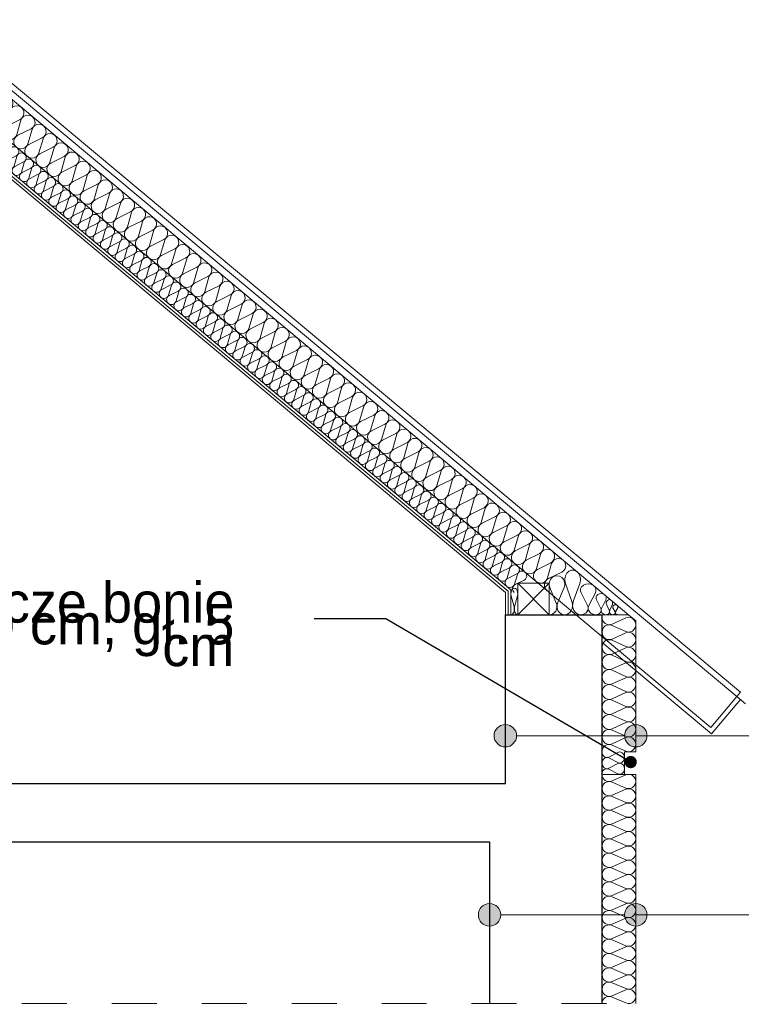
# Model space of a CAD drawing. Extents: x -149893 to 127691, y 5328 to 37028.
# Tile 74 of 88: x 77259 to 80468, y 18440 to 22820. Entities that reach past the tile are written whole.
import ezdxf

# ---------------------------------------------------------------- set-up
doc = ezdxf.new("R2010")
doc.units = 0
doc.header["$MEASUREMENT"] = 0
doc.linetypes.add('Przerywana', pattern=[400, 200, -200])
for name, color, linetype, lineweight, true_color in [('arch izolacje_Nr_Pióra__3', 7, 'Continuous', 13, 0xff6600), ('Arch ocieplenie_Nr_Pióra__22', 7, 'Continuous', 9, 0x7f7f7f), ('Arch ocieplenie_Nr_Pióra__24', 7, 'Continuous', 13, 0x029e21), ('Arch ocieplenie_Nr_Pióra__4', 7, 'Continuous', 9, 0x029e21)]:
    doc.layers.add(name, color=color, linetype=linetype, lineweight=lineweight, true_color=true_color)
for name, color, linetype in [('Arch ocieplenie', 7, 'Continuous'), ('Arch opisy', 7, 'Continuous'), ('Arch ściany działowe', 7, 'Continuous')]:
    doc.layers.add(name, color=color, linetype=linetype)
for name, color, linetype, lineweight in [('Arch opisy_Nr_Pióra__21', 7, 'Continuous', 13), ('Arch ściany działowe_Nr_Pióra__5', 7, 'Continuous', 13), ('INWENT DACH_Nr_Pióra__21', 7, 'Continuous', 13), ('INWENT KONST. DREWNIANA_Nr_Pióra__21', 7, 'Continuous', 13), ('INWENT OPISY_Nr_Pióra__21', 7, 'Continuous', 13), ('INWENT STROPY_Nr_Pióra__1', 7, 'Continuous', 25), ('INWENT.ŚCIANY_Nr_Pióra__1', 7, 'Continuous', 25)]:
    doc.layers.add(name, color=color, linetype=linetype, lineweight=lineweight)
doc.styles.add('GENERATED_STYLE_4', font='txt')
doc.dimstyles.new('GENERATED_STYLE__8', dxfattribs={"dimtxt": 0.18, "dimasz": 109.44, "dimexe": 0.18, "dimexo": 0.0625, "dimgap": 0.09, "dimtad": 0, "dimtih": 1, "dimtoh": 1, "dimdec": 4, "dimzin": 0, "dimdsep": 46, "dimcen": 0.09, "dimadec": 0, "dimazin": 0, "dimtfac": 1, "dimtdec": 4, "dimtmove": 0, "dimatfit": 3, "dimldrblk": 'ARROWHEAD_11', "dimfxl": 0, "dimtolj": 1, "dimtzin": 0, "dimarcsym": 0})

# ---------------------------------------------------------------- blocks, each defined once
blk = doc.blocks.new('Izolacja cieplna 14_13', base_point=(79848.8, 19462.8))
at = {"layer": 'Arch ocieplenie_Nr_Pióra__22', "linetype": 'Continuous'}
for p, q in [((79954.1, 19460.2), (79893.5, 19433.6)), ((79893.5, 19428.3), (79954.1, 19401.8)), ((79954.1, 19396.4), (79893.5, 19369.9)), ((79893.5, 19364.5), (79954.1, 19338)), ((79954.1, 19332.7), (79893.5, 19306.1)), ((79893.5, 19300.8), (79954.1, 19274.3)), ((79954.1, 19268.9), (79893.5, 19242.4)), ((79893.5, 19237), (79954.1, 19210.5)), ((79954.1, 19205.2), (79893.5, 19178.6)), ((79893.5, 19173.3), (79954.1, 19146.8)), ((79954.1, 19141.4), (79893.5, 19114.9)), ((79893.5, 19109.5), (79954.1, 19083)), ((79954.1, 19077.7), (79893.5, 19051.1)), ((79893.5, 19045.8), (79954.1, 19019.3)), ((79954.1, 19013.9), (79893.5, 18987.4)), ((79893.5, 18982), (79954.1, 18955.5)), ((79954.1, 18950.2), (79893.5, 18923.6)), ((79893.5, 18918.3), (79954.1, 18891.8)), ((79954.1, 18886.4), (79893.5, 18859.9)), ((79893.5, 18854.5), (79954.1, 18828)), ((79954.1, 18822.7), (79893.5, 18796.1)), ((79893.5, 18790.8), (79954.1, 18764.3)), ((79954.1, 18758.9), (79893.5, 18732.4)), ((79893.5, 18727), (79954.1, 18700.5)), ((79954.1, 18695.2), (79893.5, 18668.6)), ((79893.5, 18663.3), (79954.1, 18636.8)), ((79954.1, 18631.4), (79893.5, 18604.9)), ((79893.5, 18599.5), (79954.1, 18573)), ((79954.1, 18567.7), (79893.5, 18541.1)), ((79893.5, 18535.8), (79954.1, 18509.3)), ((79954.1, 18503.9), (79893.5, 18477.4)), ((79893.5, 18472), (79954.1, 18445.5))]:
    blk.add_line(p, q, dxfattribs=at)
for centre, start_param, end_param in [((79880.7, 19462.8), 3.141593, 5.125182), ((79966.9, 19431), 4.299595, 8.266775), ((79880.7, 19399.1), 1.158004, 5.125183), ((79880.7, 19335.3), 1.158004, 5.125183), ((79966.9, 19367.2), 4.299595, 8.266775), ((79966.9, 19303.5), 4.299595, 8.266775), ((79880.7, 19271.6), 1.158004, 5.125183), ((79880.7, 19207.8), 1.158004, 5.125183), ((79966.9, 19239.7), 4.299595, 8.266775), ((79966.9, 19176), 4.299595, 8.266775), ((79880.7, 19144.1), 1.158004, 5.125183), ((79966.9, 19112.2), 4.299595, 8.266775), ((79880.7, 19080.3), 1.158004, 5.125183), ((79966.9, 19048.5), 4.299595, 8.266775), ((79880.7, 19016.6), 1.158004, 5.125183), ((79966.9, 18984.7), 4.299595, 8.266775), ((79880.7, 18952.8), 1.158004, 5.125183), ((79966.9, 18921), 4.299595, 8.266775), ((79880.7, 18889.1), 1.158004, 5.125183), ((79966.9, 18857.2), 4.299595, 8.266775), ((79880.7, 18825.3), 1.158004, 5.125183), ((79880.7, 18761.6), 1.158004, 5.125183), ((79966.9, 18793.5), 4.299595, 8.266775), ((79966.9, 18729.7), 4.299595, 8.266775), ((79880.7, 18697.8), 1.158004, 5.125183), ((79880.7, 18634.1), 1.158004, 5.125183), ((79966.9, 18666), 4.299595, 8.266775), ((79966.9, 18602.2), 4.299595, 8.266775), ((79880.7, 18570.3), 1.158004, 5.125183), ((79880.7, 18506.6), 1.158004, 5.125183), ((79966.9, 18538.5), 4.299595, 8.266775), ((79966.9, 18474.7), 4.299595, 8.266775), ((79880.7, 18442.8), 1.158004, 3.141593)]:
    blk.add_ellipse(centre, major_axis=(31.9, 0), ratio=0.999163, start_param=start_param, end_param=end_param, dxfattribs=at)
blk = doc.blocks.new('Izolacja cieplna 14_14', base_point=(79848.8, 19562.8))
at = {"layer": 'Arch ocieplenie_Nr_Pióra__4', "linetype": 'Continuous'}
for p, q in [((79893.5, 20131.3), (79954.1, 20159)), ((79954.1, 20098), (79893.5, 20125.7)), ((79893.5, 20064.7), (79954.1, 20092.4)), ((79954.1, 20031.5), (79893.5, 20059.1)), ((79893.5, 19998.2), (79954.1, 20025.9)), ((79954.1, 19964.9), (79893.5, 19992.6)), ((79893.5, 19931.6), (79954.1, 19959.3)), ((79954.1, 19898.4), (79893.5, 19926.1)), ((79893.5, 19865.1), (79954.1, 19892.8)), ((79954.1, 19831.8), (79893.5, 19859.5)), ((79893.5, 19798.5), (79954.1, 19826.2)), ((79954.1, 19765.3), (79893.5, 19793)), ((79893.5, 19732), (79954.1, 19759.7)), ((79954.1, 19698.7), (79893.5, 19726.4)), ((79893.5, 19665.4), (79954.1, 19693.1)), ((79954.1, 19632.2), (79893.5, 19659.9)), ((79893.5, 19598.9), (79954.1, 19626.6)), ((79954.1, 19565.6), (79893.5, 19593.3))]:
    blk.add_line(p, q, dxfattribs=at)
for centre, start_param, end_param in [((79880.7, 20161.8), 1.570796, 3.554385), ((79966.9, 20128.5), 2.728799, 6.695979), ((79880.7, 20095.2), 5.870392, 9.837571), ((79880.7, 20028.7), 5.870392, 9.837571), ((79966.9, 20061.9), 2.728799, 6.695979), ((79966.9, 19995.4), 2.728799, 6.695979), ((79880.7, 19962.1), 5.870392, 9.837571), ((79880.7, 19895.6), 5.870392, 9.837571), ((79966.9, 19928.8), 2.728799, 6.695979), ((79966.9, 19862.3), 2.728799, 6.695979), ((79880.7, 19829), 5.870392, 9.837571), ((79966.9, 19795.7), 2.728799, 6.695979), ((79880.7, 19762.5), 5.870392, 9.837571), ((79966.9, 19729.2), 2.728799, 6.695979), ((79880.7, 19695.9), 5.870392, 9.837571), ((79966.9, 19662.7), 2.728799, 6.695979), ((79880.7, 19629.4), 5.870392, 9.837571), ((79966.9, 19596.1), 2.728799, 6.695979), ((79880.7, 19562.8), 5.870392, 7.853982)]:
    blk.add_ellipse(centre, major_axis=(0, 33.3), ratio=0.958785, start_param=start_param, end_param=end_param, dxfattribs=at)
blk = doc.blocks.new('Izolacja cieplna 14_21', base_point=(79848.8, 19462.8))
at = {"layer": 'Arch ocieplenie_Nr_Pióra__4', "linetype": 'Continuous'}
for p, q in [((79878.6, 19539.9), (79919, 19560.7)), ((79919, 19514.9), (79878.6, 19535.7)), ((79878.6, 19489.9), (79919, 19510.7)), ((79919, 19464.9), (79878.6, 19485.7))]:
    blk.add_line(p, q, dxfattribs=at)
for centre, start_param, end_param in [((79870.1, 19512.8), 5.870392, 9.837571), ((79870.1, 19562.8), 1.570796, 3.554385), ((79927.5, 19537.8), 2.728799, 6.695979), ((79927.5, 19487.8), 2.728799, 6.695979), ((79870.1, 19462.8), 5.870392, 7.853982)]:
    blk.add_ellipse(centre, major_axis=(0, 25), ratio=0.85072, start_param=start_param, end_param=end_param, dxfattribs=at)
blk = doc.blocks.new('Ściana_17', base_point=(76797.9, 22462.8))
at = {"layer": 'Arch ściany działowe_Nr_Pióra__5', "linetype": 'Continuous'}
for p, q in [((79431.3, 20278.4), (76802.4, 22475.3)), ((76797.9, 22462.8), (79418.8, 20272.5))]:
    blk.add_line(p, q, dxfattribs=at)
blk = doc.blocks.new('Ściana_18', base_point=(76802.4, 22475.3))
at = {"layer": 'Arch ściany działowe_Nr_Pióra__5', "linetype": 'Continuous'}
for p, q in [((76802.4, 22475.3), (79431.3, 20278.4)), ((79443.8, 20284.2), (76806.9, 22487.8))]:
    blk.add_line(p, q, dxfattribs=at)
blk = doc.blocks.new('Ściana_19', base_point=(79418.8, 20272.5))
at = {"layer": 'Arch ściany działowe_Nr_Pióra__5', "linetype": 'Continuous'}
for p, q in [((79418.8, 20272.5), (79418.8, 20172.8)), ((79431.3, 20172.8), (79431.3, 20278.4)), ((79418.8, 20172.8), (79431.3, 20172.8))]:
    blk.add_line(p, q, dxfattribs=at)
blk = doc.blocks.new('Ściana_20', base_point=(79431.3, 20278.4))
at = {"layer": 'Arch ściany działowe_Nr_Pióra__5', "linetype": 'Continuous'}
for p, q in [((79443.8, 20172.8), (79443.8, 20284.2)), ((79431.3, 20278.4), (79431.3, 20172.8)), ((79431.3, 20172.8), (79443.8, 20172.8))]:
    blk.add_line(p, q, dxfattribs=at)
blk = doc.blocks.new('Izolacja cieplna 14_60', base_point=(79604.3, 20280.4))
at = {"layer": 'Arch ocieplenie_Nr_Pióra__24', "linetype": 'Continuous'}
for p, q in [((76852.6, 22638.2), (76871, 22701.8)), ((76916.1, 22664.2), (76856.8, 22634.8)), ((76901.8, 22597.1), (76920.2, 22660.7)), ((76965.3, 22623.1), (76905.9, 22593.7)), ((76951, 22556), (76969.4, 22619.6)), ((77014.4, 22582), (76955.1, 22552.6)), ((77000.2, 22514.9), (77018.6, 22578.5)), ((77063.6, 22540.9), (77004.3, 22511.5)), ((77049.3, 22473.8), (77067.7, 22537.4)), ((77112.8, 22499.8), (77053.5, 22470.4)), ((77098.5, 22432.7), (77116.9, 22496.3)), ((77162, 22458.7), (77102.6, 22429.3)), ((77147.7, 22391.6), (77166.1, 22455.2)), ((77211.1, 22417.6), (77151.8, 22388.2)), ((77196.9, 22350.5), (77215.3, 22414.1)), ((77260.3, 22376.5), (77201, 22347.1)), ((77246, 22309.5), (77264.4, 22373.1)), ((77309.5, 22335.4), (77250.2, 22306)), ((77295.2, 22268.4), (77313.6, 22332)), ((77358.6, 22294.3), (77299.3, 22264.9)), ((77344.4, 22227.3), (77362.8, 22290.9)), ((77407.8, 22253.2), (77348.5, 22223.8)), ((77393.5, 22186.2), (77412, 22249.8)), ((77457, 22212.1), (77397.7, 22182.7)), ((77442.7, 22145.1), (77461.1, 22208.7)), ((77506.2, 22171), (77446.8, 22141.6)), ((77491.9, 22104), (77510.3, 22167.6)), ((77555.3, 22129.9), (77496, 22100.5)), ((77541.1, 22062.9), (77559.5, 22126.5)), ((77604.5, 22088.8), (77545.2, 22059.4)), ((77590.2, 22021.8), (77608.6, 22085.4)), ((77653.7, 22047.8), (77594.4, 22018.3)), ((77639.4, 21980.7), (77657.8, 22044.3)), ((77702.9, 22006.7), (77643.5, 21977.2)), ((77688.6, 21939.6), (77707, 22003.2)), ((77752, 21965.6), (77692.7, 21936.2)), ((77737.8, 21898.5), (77756.2, 21962.1)), ((77801.2, 21924.5), (77741.9, 21895.1)), ((77786.9, 21857.4), (77805.3, 21921)), ((77850.4, 21883.4), (77791.1, 21854)), ((77836.1, 21816.3), (77854.5, 21879.9)), ((77899.6, 21842.3), (77840.2, 21812.9)), ((77885.3, 21775.2), (77903.7, 21838.8)), ((77948.7, 21801.2), (77889.4, 21771.8)), ((77934.5, 21734.1), (77952.9, 21797.7)), ((77997.9, 21760.1), (77938.6, 21730.7)), ((77983.6, 21693), (78002, 21756.6)), ((78047.1, 21719), (77987.8, 21689.6)), ((78032.8, 21651.9), (78051.2, 21715.5)), ((78096.2, 21677.9), (78036.9, 21648.5)), ((78082, 21610.9), (78100.4, 21674.4)), ((78145.4, 21636.8), (78086.1, 21607.4)), ((78131.1, 21569.8), (78149.6, 21633.4)), ((78194.6, 21595.7), (78135.3, 21566.3)), ((78180.3, 21528.7), (78198.7, 21592.3)), ((78243.8, 21554.6), (78184.5, 21525.2)), ((78229.5, 21487.6), (78247.9, 21551.2)), ((78292.9, 21513.5), (78233.6, 21484.1)), ((78278.7, 21446.5), (78297.1, 21510.1)), ((78342.1, 21472.4), (78282.8, 21443)), ((78327.8, 21405.4), (78346.2, 21469)), ((78391.3, 21431.3), (78332, 21401.9)), ((78377, 21364.3), (78395.4, 21427.9)), ((78440.5, 21390.2), (78381.1, 21360.8)), ((78426.2, 21323.2), (78444.6, 21386.8)), ((78489.6, 21349.1), (78430.3, 21319.7)), ((78475.4, 21282.1), (78493.8, 21345.7)), ((78538.8, 21308.1), (78479.5, 21278.6)), ((78524.5, 21241), (78542.9, 21304.6)), ((78588, 21267), (78528.7, 21237.6)), ((78573.7, 21199.9), (78592.1, 21263.5)), ((78637.2, 21225.9), (78577.8, 21196.5)), ((78622.9, 21158.8), (78641.3, 21222.4)), ((78686.3, 21184.8), (78627, 21155.4)), ((78672.1, 21117.7), (78690.5, 21181.3)), ((78735.5, 21143.7), (78676.2, 21114.3)), ((78721.2, 21076.6), (78739.6, 21140.2)), ((78784.7, 21102.6), (78725.4, 21073.2)), ((78770.4, 21035.5), (78788.8, 21099.1)), ((78833.8, 21061.5), (78774.5, 21032.1)), ((78819.6, 20994.4), (78838, 21058)), ((78883, 21020.4), (78823.7, 20991)), ((78868.7, 20953.3), (78887.2, 21016.9)), ((78932.2, 20979.3), (78872.9, 20949.9)), ((78917.9, 20912.3), (78936.3, 20975.8)), ((78981.4, 20938.2), (78922.1, 20908.8)), ((78967.1, 20871.2), (78985.5, 20934.8)), ((79030.5, 20897.1), (78971.2, 20867.7)), ((79016.3, 20830.1), (79034.7, 20893.7)), ((79079.7, 20856), (79020.4, 20826.6)), ((79065.4, 20789), (79083.8, 20852.6)), ((79128.9, 20814.9), (79069.6, 20785.5)), ((79114.6, 20747.9), (79133, 20811.5)), ((79178.1, 20773.8), (79118.7, 20744.4)), ((79163.8, 20706.8), (79182.2, 20770.4)), ((79227.2, 20732.7), (79167.9, 20703.3)), ((79213, 20665.7), (79231.4, 20729.3)), ((79276.4, 20691.6), (79217.1, 20662.2)), ((79262.1, 20624.6), (79280.5, 20688.2)), ((79325.6, 20650.5), (79266.3, 20621.1)), ((79311.3, 20583.5), (79329.7, 20647.1)), ((79374.8, 20609.5), (79315.4, 20580)), ((79360.5, 20542.4), (79378.9, 20606)), ((79423.9, 20568.4), (79364.6, 20539)), ((79409.7, 20501.3), (79428.1, 20564.9)), ((79473.1, 20527.3), (79413.8, 20497.9)), ((79458.8, 20460.2), (79477.2, 20523.8)), ((79522.3, 20486.2), (79463, 20456.8)), ((79508, 20419.1), (79526.4, 20482.7)), ((79571.5, 20445.1), (79512.1, 20415.7)), ((79557.2, 20378), (79575.6, 20441.6)), ((79620.6, 20404), (79561.3, 20374.6)), ((79606.3, 20336.9), (79624.8, 20400.5)), ((79669.8, 20362.9), (79610.5, 20333.5))]:
    blk.add_line(p, q, dxfattribs=at)
for centre, start_param, end_param in [((76901.8, 22692.8), 2.728799, 6.695979), ((76950.9, 22651.7), 2.728799, 6.695979), ((76821.9, 22647.2), 1.570796, 3.554385), ((76871.1, 22606.1), 5.870392, 9.837571), ((77000.1, 22610.6), 2.728799, 6.695979), ((76920.3, 22565), 5.870392, 9.837571), ((77049.3, 22569.5), 2.728799, 6.695979), ((77098.5, 22528.4), 2.728799, 6.695979), ((76969.4, 22523.9), 5.870392, 9.837571), ((77147.6, 22487.3), 2.728799, 6.695979), ((77018.6, 22482.8), 5.870392, 9.837571), ((77196.8, 22446.2), 2.728799, 6.695979), ((77067.8, 22441.7), 5.870392, 9.837571), ((77117, 22400.6), 5.870392, 9.837571), ((77246, 22405.1), 2.728799, 6.695979), ((77166.1, 22359.5), 5.870392, 9.837571), ((77295.2, 22364.1), 2.728799, 6.695979), ((77215.3, 22318.5), 5.870392, 9.837571), ((77344.3, 22323), 2.728799, 6.695979), ((77264.5, 22277.4), 5.870392, 9.837571), ((77393.5, 22281.9), 2.728799, 6.695979), ((77313.6, 22236.3), 5.870392, 9.837571), ((77442.7, 22240.8), 2.728799, 6.695979), ((77362.8, 22195.2), 5.870392, 9.837571), ((77491.9, 22199.7), 2.728799, 6.695979), ((77412, 22154.1), 5.870392, 9.837571), ((77541, 22158.6), 2.728799, 6.695979), ((77461.2, 22113), 5.870392, 9.837571), ((77590.2, 22117.5), 2.728799, 6.695979), ((77510.3, 22071.9), 5.870392, 9.837571), ((77639.4, 22076.4), 2.728799, 6.695979), ((77559.5, 22030.8), 5.870392, 9.837571), ((77688.5, 22035.3), 2.728799, 6.695979), ((77608.7, 21989.7), 5.870392, 9.837571), ((77737.7, 21994.2), 2.728799, 6.695979), ((77657.9, 21948.6), 5.870392, 9.837571), ((77786.9, 21953.1), 2.728799, 6.695979), ((77707, 21907.5), 5.870392, 9.837571), ((77836.1, 21912), 2.728799, 6.695979), ((77756.2, 21866.4), 5.870392, 9.837571), ((77885.2, 21870.9), 2.728799, 6.695979), ((77934.4, 21829.8), 2.728799, 6.695979), ((77805.4, 21825.3), 5.870392, 9.837571), ((77983.6, 21788.7), 2.728799, 6.695979), ((77854.6, 21784.2), 5.870392, 9.837571), ((78032.8, 21747.6), 2.728799, 6.695979), ((77903.7, 21743.1), 5.870392, 9.837571), ((77952.9, 21702), 5.870392, 9.837571), ((78081.9, 21706.5), 2.728799, 6.695979), ((78002.1, 21660.9), 5.870392, 9.837571), ((78131.1, 21665.4), 2.728799, 6.695979), ((78051.2, 21619.9), 5.870392, 9.837571), ((78180.3, 21624.4), 2.728799, 6.695979), ((78100.4, 21578.8), 5.870392, 9.837571), ((78229.5, 21583.3), 2.728799, 6.695979), ((78149.6, 21537.7), 5.870392, 9.837571), ((78278.6, 21542.2), 2.728799, 6.695979), ((78198.8, 21496.6), 5.870392, 9.837571), ((78327.8, 21501.1), 2.728799, 6.695979), ((78247.9, 21455.5), 5.870392, 9.837571), ((78377, 21460), 2.728799, 6.695979), ((78297.1, 21414.4), 5.870392, 9.837571), ((78426.1, 21418.9), 2.728799, 6.695979), ((78346.3, 21373.3), 5.870392, 9.837571), ((78475.3, 21377.8), 2.728799, 6.695979), ((78395.5, 21332.2), 5.870392, 9.837571), ((78524.5, 21336.7), 2.728799, 6.695979), ((78444.6, 21291.1), 5.870392, 9.837571), ((78573.7, 21295.6), 2.728799, 6.695979), ((78493.8, 21250), 5.870392, 9.837571), ((78622.8, 21254.5), 2.728799, 6.695979), ((78543, 21208.9), 5.870392, 9.837571), ((78672, 21213.4), 2.728799, 6.695979), ((78721.2, 21172.3), 2.728799, 6.695979), ((78592.2, 21167.8), 5.870392, 9.837571), ((78770.4, 21131.2), 2.728799, 6.695979), ((78641.3, 21126.7), 5.870392, 9.837571), ((78819.5, 21090.1), 2.728799, 6.695979), ((78690.5, 21085.6), 5.870392, 9.837571), ((78739.7, 21044.5), 5.870392, 9.837571), ((78868.7, 21049), 2.728799, 6.695979), ((78788.8, 21003.4), 5.870392, 9.837571), ((78917.9, 21007.9), 2.728799, 6.695979), ((78838, 20962.3), 5.870392, 9.837571), ((78967.1, 20966.8), 2.728799, 6.695979), ((78887.2, 20921.3), 5.870392, 9.837571), ((79016.2, 20925.8), 2.728799, 6.695979), ((78936.4, 20880.2), 5.870392, 9.837571), ((79065.4, 20884.7), 2.728799, 6.695979), ((78985.5, 20839.1), 5.870392, 9.837571), ((79114.6, 20843.6), 2.728799, 6.695979), ((79034.7, 20798), 5.870392, 9.837571), ((79163.7, 20802.5), 2.728799, 6.695979), ((79083.9, 20756.9), 5.870392, 9.837571), ((79212.9, 20761.4), 2.728799, 6.695979), ((79133.1, 20715.8), 5.870392, 9.837571), ((79262.1, 20720.3), 2.728799, 6.695979), ((79182.2, 20674.7), 5.870392, 9.837571), ((79311.3, 20679.2), 2.728799, 6.695979), ((79231.4, 20633.6), 5.870392, 9.837571), ((79360.4, 20638.1), 2.728799, 6.695979), ((79280.6, 20592.5), 5.870392, 9.837571), ((79409.6, 20597), 2.728799, 6.695979), ((79329.8, 20551.4), 5.870392, 9.837571), ((79458.8, 20555.9), 2.728799, 6.695979), ((79508, 20514.8), 2.728799, 6.695979), ((79378.9, 20510.3), 5.870392, 9.837571), ((79557.1, 20473.7), 2.728799, 6.695979), ((79428.1, 20469.2), 5.870392, 9.837571), ((79606.3, 20432.6), 2.728799, 6.695979), ((79477.3, 20428.1), 5.870392, 9.837571), ((79526.4, 20387), 5.870392, 9.837571), ((79655.5, 20391.5), 2.728799, 6.695979), ((79575.6, 20345.9), 5.870392, 9.837571), ((79624.8, 20304.8), 5.870392, 7.853982)]:
    blk.add_ellipse(centre, major_axis=(-24.6, 20.5), ratio=0.995622, start_param=start_param, end_param=end_param, dxfattribs=at)
blk = doc.blocks.new('Izolacja cieplna 14_61', base_point=(79458.5, 20271.9))
at = {"layer": 'Arch ocieplenie_Nr_Pióra__24', "linetype": 'Continuous'}
for p, q in [((76841, 22498.2), (76853.3, 22540.5)), ((76883.3, 22515.5), (76843.8, 22495.9)), ((76873.8, 22470.8), (76886.1, 22513.2)), ((76916, 22488.1), (76876.5, 22468.5)), ((76906.5, 22443.5), (76918.8, 22485.8)), ((76948.8, 22460.8), (76909.3, 22441.2)), ((76939.2, 22416.1), (76951.5, 22458.5)), ((76981.5, 22433.4), (76942, 22413.8)), ((76972, 22388.7), (76984.3, 22431.1)), ((77014.3, 22406.1), (76974.7, 22386.4)), ((77004.7, 22361.4), (77017, 22403.8)), ((77047, 22378.7), (77007.5, 22359.1)), ((77037.4, 22334), (77049.7, 22376.4)), ((77079.7, 22351.3), (77040.2, 22331.7)), ((77070.2, 22306.7), (77082.5, 22349)), ((77112.5, 22324), (77072.9, 22304.4)), ((77102.9, 22279.3), (77115.2, 22321.7)), ((77145.2, 22296.6), (77105.7, 22277)), ((77135.7, 22251.9), (77147.9, 22294.3)), ((77177.9, 22269.3), (77138.4, 22249.7)), ((77168.4, 22224.6), (77180.7, 22267)), ((77210.7, 22241.9), (77171.1, 22222.3)), ((77201.1, 22197.2), (77213.4, 22239.6)), ((77243.4, 22214.6), (77203.9, 22194.9)), ((77233.9, 22169.9), (77246.2, 22212.3)), ((77276.1, 22187.2), (77236.6, 22167.6)), ((77266.6, 22142.5), (77278.9, 22184.9)), ((77308.9, 22159.8), (77269.3, 22140.2)), ((77299.3, 22115.2), (77311.6, 22157.5)), ((77341.6, 22132.5), (77302.1, 22112.9)), ((77332.1, 22087.8), (77344.4, 22130.2)), ((77374.3, 22105.1), (77334.8, 22085.5)), ((77364.8, 22060.4), (77377.1, 22102.8)), ((77407.1, 22077.8), (77367.6, 22058.1)), ((77397.5, 22033.1), (77409.8, 22075.5)), ((77439.8, 22050.4), (77400.3, 22030.8)), ((77430.3, 22005.7), (77442.6, 22048.1)), ((77472.6, 22023.1), (77433, 22003.4)), ((77463, 21978.4), (77475.3, 22020.8)), ((77505.3, 21995.7), (77465.8, 21976.1)), ((77495.8, 21951), (77508, 21993.4)), ((77538, 21968.3), (77498.5, 21948.7)), ((77528.5, 21923.7), (77540.8, 21966)), ((77570.8, 21941), (77531.2, 21921.4)), ((77561.2, 21896.3), (77573.5, 21938.7)), ((77603.5, 21913.6), (77564, 21894)), ((77594, 21868.9), (77606.2, 21911.3)), ((77636.2, 21886.3), (77596.7, 21866.6)), ((77626.7, 21841.6), (77639, 21884)), ((77669, 21858.9), (77629.4, 21839.3)), ((77659.4, 21814.2), (77671.7, 21856.6)), ((77701.7, 21831.6), (77662.2, 21811.9)), ((77692.2, 21786.9), (77704.5, 21829.3)), ((77734.4, 21804.2), (77694.9, 21784.6)), ((77724.9, 21759.5), (77737.2, 21801.9)), ((77767.2, 21776.8), (77727.7, 21757.2)), ((77757.6, 21732.2), (77769.9, 21774.5)), ((77799.9, 21749.5), (77760.4, 21729.9)), ((77790.4, 21704.8), (77802.7, 21747.2)), ((77832.7, 21722.1), (77793.1, 21702.5)), ((77823.1, 21677.4), (77835.4, 21719.8)), ((77865.4, 21694.8), (77825.9, 21675.1)), ((77855.8, 21650.1), (77868.1, 21692.5)), ((77898.1, 21667.4), (77858.6, 21647.8)), ((77888.6, 21622.7), (77900.9, 21665.1)), ((77930.9, 21640.1), (77891.3, 21620.4)), ((77921.3, 21595.4), (77933.6, 21637.8)), ((77963.6, 21612.7), (77924.1, 21593.1)), ((77954.1, 21568), (77966.3, 21610.4)), ((77996.3, 21585.3), (77956.8, 21565.7)), ((77986.8, 21540.7), (77999.1, 21583)), ((78029.1, 21558), (77989.5, 21538.4)), ((78019.5, 21513.3), (78031.8, 21555.7)), ((78061.8, 21530.6), (78022.3, 21511)), ((78052.3, 21485.9), (78064.6, 21528.3)), ((78094.5, 21503.3), (78055, 21483.6)), ((78085, 21458.6), (78097.3, 21501)), ((78127.3, 21475.9), (78087.7, 21456.3)), ((78117.7, 21431.2), (78130, 21473.6)), ((78160, 21448.6), (78120.5, 21428.9)), ((78150.5, 21403.9), (78162.8, 21446.3)), ((78192.7, 21421.2), (78153.2, 21401.6)), ((78183.2, 21376.5), (78195.5, 21418.9)), ((78225.5, 21393.8), (78186, 21374.2)), ((78215.9, 21349.2), (78228.2, 21391.5)), ((78258.2, 21366.5), (78218.7, 21346.9)), ((78248.7, 21321.8), (78261, 21364.2)), ((78291, 21339.1), (78251.4, 21319.5)), ((78281.4, 21294.4), (78293.7, 21336.8)), ((78323.7, 21311.8), (78284.2, 21292.1)), ((78314.1, 21267.1), (78326.4, 21309.5)), ((78356.4, 21284.4), (78316.9, 21264.8)), ((78346.9, 21239.7), (78359.2, 21282.1)), ((78389.2, 21257), (78349.6, 21237.4)), ((78379.6, 21212.4), (78391.9, 21254.7)), ((78421.9, 21229.7), (78382.4, 21210.1)), ((78412.4, 21185), (78424.6, 21227.4)), ((78454.6, 21202.3), (78415.1, 21182.7)), ((78445.1, 21157.7), (78457.4, 21200)), ((78487.4, 21175), (78447.8, 21155.4)), ((78477.8, 21130.3), (78490.1, 21172.7)), ((78520.1, 21147.6), (78480.6, 21128)), ((78510.6, 21102.9), (78522.9, 21145.3)), ((78552.8, 21120.3), (78513.3, 21100.6)), ((78543.3, 21075.6), (78555.6, 21118)), ((78585.6, 21092.9), (78546.1, 21073.3)), ((78576, 21048.2), (78588.3, 21090.6)), ((78618.3, 21065.5), (78578.8, 21045.9)), ((78608.8, 21020.9), (78621.1, 21063.2)), ((78651, 21038.2), (78611.5, 21018.6)), ((78641.5, 20993.5), (78653.8, 21035.9)), ((78683.8, 21010.8), (78644.3, 20991.2)), ((78674.2, 20966.2), (78686.5, 21008.5)), ((78716.5, 20983.5), (78677, 20963.9)), ((78707, 20938.8), (78719.3, 20981.2)), ((78749.3, 20956.1), (78709.7, 20936.5)), ((78739.7, 20911.4), (78752, 20953.8)), ((78782, 20928.8), (78742.5, 20909.1)), ((78772.5, 20884.1), (78784.7, 20926.5)), ((78814.7, 20901.4), (78775.2, 20881.8)), ((78805.2, 20856.7), (78817.5, 20899.1)), ((78847.5, 20874), (78807.9, 20854.4)), ((78837.9, 20829.4), (78850.2, 20871.7)), ((78880.2, 20846.7), (78840.7, 20827.1)), ((78870.7, 20802), (78883, 20844.4)), ((78912.9, 20819.3), (78873.4, 20799.7)), ((78903.4, 20774.6), (78915.7, 20817)), ((78945.7, 20792), (78906.1, 20772.4)), ((78936.1, 20747.3), (78948.4, 20789.7)), ((78978.4, 20764.6), (78938.9, 20745)), ((78968.9, 20719.9), (78981.2, 20762.3)), ((79011.1, 20737.3), (78971.6, 20717.6)), ((79001.6, 20692.6), (79013.9, 20735)), ((79043.9, 20709.9), (79004.4, 20690.3)), ((79034.3, 20665.2), (79046.6, 20707.6)), ((79076.6, 20682.5), (79037.1, 20662.9)), ((79067.1, 20637.9), (79079.4, 20680.2)), ((79109.4, 20655.2), (79069.8, 20635.6)), ((79099.8, 20610.5), (79112.1, 20652.9)), ((79142.1, 20627.8), (79102.6, 20608.2)), ((79132.5, 20583.1), (79144.8, 20625.5)), ((79174.8, 20600.5), (79135.3, 20580.8)), ((79165.3, 20555.8), (79177.6, 20598.2)), ((79207.6, 20573.1), (79168, 20553.5)), ((79198, 20528.4), (79210.3, 20570.8)), ((79240.3, 20545.8), (79200.8, 20526.1)), ((79230.8, 20501.1), (79243, 20543.5)), ((79273, 20518.4), (79233.5, 20498.8)), ((79263.5, 20473.7), (79275.8, 20516.1)), ((79305.8, 20491), (79266.2, 20471.4)), ((79296.2, 20446.4), (79308.5, 20488.7)), ((79338.5, 20463.7), (79299, 20444.1)), ((79329, 20419), (79341.3, 20461.4)), ((79371.2, 20436.3), (79331.7, 20416.7)), ((79361.7, 20391.6), (79374, 20434)), ((79404, 20409), (79364.4, 20389.3)), ((79394.4, 20364.3), (79406.7, 20406.7)), ((79436.7, 20381.6), (79397.2, 20362)), ((79427.2, 20336.9), (79439.5, 20379.3)), ((79469.4, 20354.3), (79429.9, 20334.6)), ((79459.9, 20309.6), (79472.2, 20352)), ((79502.2, 20326.9), (79462.7, 20307.3))]:
    blk.add_line(p, q, dxfattribs=at)
for centre, start_param, end_param in [((76873.8, 22534.6), 2.728799, 6.695979), ((76906.5, 22507.2), 2.728799, 6.695979), ((76820.6, 22504.1), 1.570796, 3.554385), ((76853.3, 22476.8), 5.870392, 9.837571), ((76939.3, 22479.9), 2.728799, 6.695979), ((76972, 22452.5), 2.728799, 6.695979), ((76886, 22449.4), 5.870392, 9.837571), ((76918.8, 22422.1), 5.870392, 9.837571), ((77004.7, 22425.1), 2.728799, 6.695979), ((76951.5, 22394.7), 5.870392, 9.837571), ((76984.2, 22367.4), 5.870392, 9.837571), ((77037.5, 22397.8), 2.728799, 6.695979), ((77070.2, 22370.4), 2.728799, 6.695979), ((77017, 22340), 5.870392, 9.837571), ((77102.9, 22343.1), 2.728799, 6.695979), ((77049.7, 22312.6), 5.870392, 9.837571), ((77082.5, 22285.3), 5.870392, 9.837571), ((77135.7, 22315.7), 2.728799, 6.695979), ((77168.4, 22288.3), 2.728799, 6.695979), ((77115.2, 22257.9), 5.870392, 9.837571), ((77201.1, 22261), 2.728799, 6.695979), ((77233.9, 22233.6), 2.728799, 6.695979), ((77147.9, 22230.6), 5.870392, 9.837571), ((77180.7, 22203.2), 5.870392, 9.837571), ((77266.6, 22206.3), 2.728799, 6.695979), ((77213.4, 22175.9), 5.870392, 9.837571), ((77246.1, 22148.5), 5.870392, 9.837571), ((77299.4, 22178.9), 2.728799, 6.695979), ((77332.1, 22151.6), 2.728799, 6.695979), ((77278.9, 22121.1), 5.870392, 9.837571), ((77364.8, 22124.2), 2.728799, 6.695979), ((77311.6, 22093.8), 5.870392, 9.837571), ((77344.3, 22066.4), 5.870392, 9.837571), ((77397.6, 22096.8), 2.728799, 6.695979), ((77430.3, 22069.5), 2.728799, 6.695979), ((77377.1, 22039.1), 5.870392, 9.837571), ((77463, 22042.1), 2.728799, 6.695979), ((77495.8, 22014.8), 2.728799, 6.695979), ((77409.8, 22011.7), 5.870392, 9.837571), ((77442.6, 21984.4), 5.870392, 9.837571), ((77528.5, 21987.4), 2.728799, 6.695979), ((77475.3, 21957), 5.870392, 9.837571), ((77508, 21929.6), 5.870392, 9.837571), ((77561.2, 21960.1), 2.728799, 6.695979), ((77594, 21932.7), 2.728799, 6.695979), ((77540.8, 21902.3), 5.870392, 9.837571), ((77626.7, 21905.3), 2.728799, 6.695979), ((77573.5, 21874.9), 5.870392, 9.837571), ((77606.2, 21847.6), 5.870392, 9.837571), ((77659.4, 21878), 2.728799, 6.695979), ((77692.2, 21850.6), 2.728799, 6.695979), ((77639, 21820.2), 5.870392, 9.837571), ((77724.9, 21823.3), 2.728799, 6.695979), ((77757.7, 21795.9), 2.728799, 6.695979), ((77671.7, 21792.9), 5.870392, 9.837571), ((77704.4, 21765.5), 5.870392, 9.837571), ((77790.4, 21768.6), 2.728799, 6.695979), ((77737.2, 21738.1), 5.870392, 9.837571), ((77769.9, 21710.8), 5.870392, 9.837571), ((77823.1, 21741.2), 2.728799, 6.695979), ((77855.9, 21713.8), 2.728799, 6.695979), ((77802.6, 21683.4), 5.870392, 9.837571), ((77888.6, 21686.5), 2.728799, 6.695979), ((77835.4, 21656.1), 5.870392, 9.837571), ((77868.1, 21628.7), 5.870392, 9.837571), ((77921.3, 21659.1), 2.728799, 6.695979), ((77954.1, 21631.8), 2.728799, 6.695979), ((77900.9, 21601.4), 5.870392, 9.837571), ((77986.8, 21604.4), 2.728799, 6.695979), ((78019.5, 21577.1), 2.728799, 6.695979), ((77933.6, 21574), 5.870392, 9.837571), ((77966.3, 21546.6), 5.870392, 9.837571), ((78052.3, 21549.7), 2.728799, 6.695979), ((77999.1, 21519.3), 5.870392, 9.837571), ((78031.8, 21491.9), 5.870392, 9.837571), ((78085, 21522.3), 2.728799, 6.695979), ((78117.8, 21495), 2.728799, 6.695979), ((78064.5, 21464.6), 5.870392, 9.837571), ((78150.5, 21467.6), 2.728799, 6.695979), ((78097.3, 21437.2), 5.870392, 9.837571), ((78130, 21409.9), 5.870392, 9.837571), ((78183.2, 21440.3), 2.728799, 6.695979), ((78216, 21412.9), 2.728799, 6.695979), ((78162.7, 21382.5), 5.870392, 9.837571), ((78248.7, 21385.6), 2.728799, 6.695979), ((78281.4, 21358.2), 2.728799, 6.695979), ((78195.5, 21355.1), 5.870392, 9.837571), ((78228.2, 21327.8), 5.870392, 9.837571), ((78314.2, 21330.8), 2.728799, 6.695979), ((78260.9, 21300.4), 5.870392, 9.837571), ((78293.7, 21273.1), 5.870392, 9.837571), ((78346.9, 21303.5), 2.728799, 6.695979), ((78379.6, 21276.1), 2.728799, 6.695979), ((78326.4, 21245.7), 5.870392, 9.837571), ((78412.4, 21248.8), 2.728799, 6.695979), ((78359.2, 21218.3), 5.870392, 9.837571), ((78391.9, 21191), 5.870392, 9.837571), ((78445.1, 21221.4), 2.728799, 6.695979), ((78477.8, 21194.1), 2.728799, 6.695979), ((78424.6, 21163.6), 5.870392, 9.837571), ((78510.6, 21166.7), 2.728799, 6.695979), ((78543.3, 21139.3), 2.728799, 6.695979), ((78457.4, 21136.3), 5.870392, 9.837571), ((78490.1, 21108.9), 5.870392, 9.837571), ((78576.1, 21112), 2.728799, 6.695979), ((78522.8, 21081.6), 5.870392, 9.837571), ((78555.6, 21054.2), 5.870392, 9.837571), ((78608.8, 21084.6), 2.728799, 6.695979), ((78641.5, 21057.3), 2.728799, 6.695979), ((78588.3, 21026.8), 5.870392, 9.837571), ((78674.3, 21029.9), 2.728799, 6.695979), ((78621, 20999.5), 5.870392, 9.837571), ((78653.8, 20972.1), 5.870392, 9.837571), ((78707, 21002.6), 2.728799, 6.695979), ((78739.7, 20975.2), 2.728799, 6.695979), ((78686.5, 20944.8), 5.870392, 9.837571), ((78772.5, 20947.8), 2.728799, 6.695979), ((78805.2, 20920.5), 2.728799, 6.695979), ((78719.3, 20917.4), 5.870392, 9.837571), ((78752, 20890.1), 5.870392, 9.837571), ((78837.9, 20893.1), 2.728799, 6.695979), ((78784.7, 20862.7), 5.870392, 9.837571), ((78817.5, 20835.3), 5.870392, 9.837571), ((78870.7, 20865.8), 2.728799, 6.695979), ((78903.4, 20838.4), 2.728799, 6.695979), ((78850.2, 20808), 5.870392, 9.837571), ((78936.2, 20811), 2.728799, 6.695979), ((78882.9, 20780.6), 5.870392, 9.837571), ((78915.7, 20753.3), 5.870392, 9.837571), ((78968.9, 20783.7), 2.728799, 6.695979), ((79001.6, 20756.3), 2.728799, 6.695979), ((78948.4, 20725.9), 5.870392, 9.837571), ((79034.4, 20729), 2.728799, 6.695979), ((79067.1, 20701.6), 2.728799, 6.695979), ((78981.1, 20698.6), 5.870392, 9.837571), ((79013.9, 20671.2), 5.870392, 9.837571), ((79099.8, 20674.3), 2.728799, 6.695979), ((79046.6, 20643.8), 5.870392, 9.837571), ((79079.3, 20616.5), 5.870392, 9.837571), ((79132.6, 20646.9), 2.728799, 6.695979), ((79165.3, 20619.5), 2.728799, 6.695979), ((79112.1, 20589.1), 5.870392, 9.837571), ((79198, 20592.2), 2.728799, 6.695979), ((79144.8, 20561.8), 5.870392, 9.837571), ((79177.6, 20534.4), 5.870392, 9.837571), ((79230.8, 20564.8), 2.728799, 6.695979), ((79263.5, 20537.5), 2.728799, 6.695979), ((79210.3, 20507.1), 5.870392, 9.837571), ((79296.2, 20510.1), 2.728799, 6.695979), ((79329, 20482.8), 2.728799, 6.695979), ((79243, 20479.7), 5.870392, 9.837571), ((79275.8, 20452.3), 5.870392, 9.837571), ((79361.7, 20455.4), 2.728799, 6.695979), ((79308.5, 20425), 5.870392, 9.837571), ((79341.2, 20397.6), 5.870392, 9.837571), ((79394.5, 20428), 2.728799, 6.695979), ((79427.2, 20400.7), 2.728799, 6.695979), ((79374, 20370.3), 5.870392, 9.837571), ((79459.9, 20373.3), 2.728799, 6.695979), ((79406.7, 20342.9), 5.870392, 9.837571), ((79439.4, 20315.6), 5.870392, 9.837571), ((79492.7, 20346), 2.728799, 6.695979), ((79472.2, 20288.2), 5.870392, 7.853982)]:
    blk.add_ellipse(centre, major_axis=(-16.4, 13.7), ratio=0.997031, start_param=start_param, end_param=end_param, dxfattribs=at)
blk = doc.blocks.new('Izolacja cieplna 14_64', base_point=(79473.8, 20172.8))
at = {"layer": 'Arch ocieplenie_Nr_Pióra__24', "linetype": 'Continuous'}
for p, q in [((79457.5, 20208.2), (79445.1, 20256.3)), ((79472.5, 20256.3), (79460.1, 20208.2))]:
    blk.add_line(p, q, dxfattribs=at)
for centre, start_param, end_param in [((79458.8, 20266.4), 1.158003, 5.125183), ((79443.8, 20198.1), 0, 1.983589), ((79473.8, 20198.1), 4.299596, 6.283185)]:
    blk.add_ellipse(centre, major_axis=(0, -25.3), ratio=0.593359, start_param=start_param, end_param=end_param, dxfattribs=at)
blk = doc.blocks.new('Izolacja cieplna 14_65', base_point=(79683.2, 20172.8))
at = {"layer": 'Arch ocieplenie_Nr_Pióra__24', "linetype": 'Continuous'}
for p, q in [((79645.6, 20224.4), (79616.7, 20294.2)), ((79680.3, 20294.2), (79651.4, 20224.4))]:
    blk.add_line(p, q, dxfattribs=at)
for centre, start_param, end_param in [((79648.5, 20309), 1.158003, 5.125183), ((79613.8, 20209.6), 0, 1.983589), ((79683.2, 20209.6), 4.299596, 6.283185)]:
    blk.add_ellipse(centre, major_axis=(0, -36.8), ratio=0.943825, start_param=start_param, end_param=end_param, dxfattribs=at)
blk = doc.blocks.new('Izolacja cieplna 14_66', base_point=(79752.7, 20172.8))
at = {"layer": 'Arch ocieplenie_Nr_Pióra__24', "linetype": 'Continuous'}
for p, q in [((79715, 20231.9), (79686.2, 20312.1)), ((79749.8, 20312.1), (79720.9, 20231.9))]:
    blk.add_line(p, q, dxfattribs=at)
for centre, start_param, end_param in [((79718, 20329), 1.158003, 5.125183), ((79683.2, 20215), 0, 1.983589), ((79752.7, 20215), 4.299596, 6.283185)]:
    blk.add_ellipse(centre, major_axis=(0, -42.2), ratio=0.822716, start_param=start_param, end_param=end_param, dxfattribs=at)
blk = doc.blocks.new('Izolacja cieplna 14_67', base_point=(79822.1, 20172.8))
at = {"layer": 'Arch ocieplenie_Nr_Pióra__24', "linetype": 'Continuous'}
for p, q in [((79784.5, 20213.9), (79755.6, 20269.7)), ((79819.2, 20269.7), (79790.3, 20213.9))]:
    blk.add_line(p, q, dxfattribs=at)
for centre, start_param, end_param in [((79787.4, 20281.5), 2.728799, 6.695979), ((79752.7, 20202.2), 1.570796, 3.554385), ((79822.1, 20202.2), 5.870392, 7.853982)]:
    blk.add_ellipse(centre, major_axis=(-34.7, 0), ratio=0.845467, start_param=start_param, end_param=end_param, dxfattribs=at)
blk = doc.blocks.new('Izolacja cieplna 14_68', base_point=(79867.4, 20172.8))
at = {"layer": 'Arch ocieplenie_Nr_Pióra__24', "linetype": 'Continuous'}
for p, q in [((79842.9, 20201), (79824, 20239.3)), ((79865.5, 20239.3), (79846.7, 20201))]:
    blk.add_line(p, q, dxfattribs=at)
for centre, start_param, end_param in [((79844.8, 20247.4), 2.728799, 6.695979), ((79822.1, 20193), 1.570796, 3.554385), ((79867.4, 20193), 5.870392, 7.853982)]:
    blk.add_ellipse(centre, major_axis=(-22.7, 0), ratio=0.889437, start_param=start_param, end_param=end_param, dxfattribs=at)
blk = doc.blocks.new('Izolacja cieplna 14_69', base_point=(79896.3, 20172.8))
at = {"layer": 'Arch ocieplenie_Nr_Pióra__24', "linetype": 'Continuous'}
for p, q in [((79880.6, 20192.8), (79868.7, 20219.9)), ((79895, 20219.9), (79883.1, 20192.8))]:
    blk.add_line(p, q, dxfattribs=at)
for centre, start_param, end_param in [((79881.8, 20225.7), 2.728799, 6.695979), ((79867.4, 20187.1), 1.570796, 3.554385), ((79896.3, 20187.1), 5.870392, 7.853982)]:
    blk.add_ellipse(centre, major_axis=(-14.4, 0), ratio=0.99085, start_param=start_param, end_param=end_param, dxfattribs=at)
blk = doc.blocks.new('Izolacja cieplna 14_70', base_point=(79919.9, 20172.8))
at = {"layer": 'Arch ocieplenie_Nr_Pióra__24', "linetype": 'Continuous'}
for p, q in [((79907.1, 20186.1), (79897.3, 20204.1)), ((79918.9, 20204.1), (79909.1, 20186.1))]:
    blk.add_line(p, q, dxfattribs=at)
for centre, start_param, end_param in [((79908.1, 20207.9), 2.728799, 6.695979), ((79896.3, 20182.3), 1.570796, 3.554385), ((79919.9, 20182.3), 5.870392, 7.853982)]:
    blk.add_ellipse(centre, major_axis=(-11.8, 0), ratio=0.801282, start_param=start_param, end_param=end_param, dxfattribs=at)
blk = doc.blocks.new('Linia_53', base_point=(79998.8, 18837.6))
at = {"layer": 'Arch opisy_Nr_Pióra__21', "linetype": 'Continuous'}
blk.add_line((79998.8, 18837.6), (81177.8, 18837.6), dxfattribs=at)
blk.add_circle((81477.8, 18837.6), 300, dxfattribs=at)
blk = doc.blocks.new('Linia_54', base_point=(79348.8, 18837.6))
at = {"layer": 'Arch opisy_Nr_Pióra__21', "linetype": 'Continuous'}
for points in [[(79398.8, 18837.6), (79395, 18856.7), (79384.2, 18872.9), (79367.9, 18883.8), (79348.8, 18887.6), (79329.7, 18883.8), (79313.4, 18872.9), (79302.6, 18856.7), (79298.8, 18837.6), (79302.6, 18818.4), (79313.4, 18802.2), (79329.7, 18791.4), (79348.8, 18787.6), (79367.9, 18791.4), (79384.2, 18802.2), (79395, 18818.4)], [(80048.8, 18837.6), (80045, 18856.7), (80034.2, 18872.9), (80017.9, 18883.8), (79998.8, 18887.6), (79979.7, 18883.8), (79963.4, 18872.9), (79952.6, 18856.7), (79948.8, 18837.6), (79952.6, 18818.4), (79963.4, 18802.2), (79979.7, 18791.4), (79998.8, 18787.6), (80017.9, 18791.4), (80034.2, 18802.2), (80045, 18818.4)]]:
    blk.add_hatch(color=256, dxfattribs=at).paths.add_polyline_path(points, flags=0)
blk.add_line((79398.8, 18837.6), (79948.8, 18837.6), dxfattribs=at)
for centre in [(79348.8, 18837.6), (79998.8, 18837.6)]:
    blk.add_circle(centre, 50, dxfattribs=at)
blk = doc.blocks.new('Linia_55', base_point=(79998.8, 19634.7))
at = {"layer": 'Arch opisy_Nr_Pióra__21', "linetype": 'Continuous'}
blk.add_line((79998.8, 19634.7), (81177.8, 19634.7), dxfattribs=at)
blk.add_circle((81477.8, 19634.7), 300, dxfattribs=at)
blk = doc.blocks.new('Linia_56', base_point=(79418.8, 19634.7))
at = {"layer": 'Arch opisy_Nr_Pióra__21', "linetype": 'Continuous'}
for points in [[(79468.8, 19634.7), (79465, 19653.8), (79454.2, 19670), (79437.9, 19680.9), (79418.8, 19684.7), (79399.7, 19680.9), (79383.4, 19670), (79372.6, 19653.8), (79368.8, 19634.7), (79372.6, 19615.5), (79383.4, 19599.3), (79399.7, 19588.5), (79418.8, 19584.7), (79437.9, 19588.5), (79454.2, 19599.3), (79465, 19615.5)], [(80048.8, 19634.7), (80045, 19653.8), (80034.2, 19670), (80017.9, 19680.9), (79998.8, 19684.7), (79979.7, 19680.9), (79963.4, 19670), (79952.6, 19653.8), (79948.8, 19634.7), (79952.6, 19615.5), (79963.4, 19599.3), (79979.7, 19588.5), (79998.8, 19584.7), (80017.9, 19588.5), (80034.2, 19599.3), (80045, 19615.5)]]:
    blk.add_hatch(color=256, dxfattribs=at).paths.add_polyline_path(points, flags=0)
blk.add_line((79468.8, 19634.7), (79948.8, 19634.7), dxfattribs=at)
for centre in [(79418.8, 19634.7), (79998.8, 19634.7)]:
    blk.add_circle(centre, 50, dxfattribs=at)
blk = doc.blocks.new('ARROWHEAD_11')
at = {"color": 0, "linetype": 'Continuous', "lineweight": 0}
blk.add_line((0, 0), (-1, 0), dxfattribs=at)
at = {"color": 0, "linetype": 'Continuous', "lineweight": 0, "const_width": 0.25, "flags": 128}
blk.add_lwpolyline([(-0.125, 0, 1), (0.125, 0, 1)], format="xyb", close=True, dxfattribs=at)

msp = doc.modelspace()

# ---------------------------------------------------------------- linework, layer by layer
at = {"layer": 'arch izolacje_Nr_Pióra__3', "linetype": 'Continuous'}
for p, q in [((79848.8, 20172.8), (79966.9, 20172.8)), ((79966.9, 20172.8), (79998.8, 20146.2)), ((79998.8, 20146.2), (79998.8, 19562.8)), ((79948.8, 19462.8), (79948.8, 19562.8)), ((79948.8, 19562.8), (79998.8, 19562.8)), ((79848.8, 19462.8), (79998.8, 19462.8)), ((79998.8, 19462.8), (79998.8, 18442.8))]:
    msp.add_line(p, q, dxfattribs=at)
at = {"layer": 'Arch ocieplenie_Nr_Pióra__24', "linetype": 'Continuous'}
msp.add_line((79966.9, 20172.8), (76897.6, 22737.8), dxfattribs=at)
at = {"layer": 'INWENT DACH_Nr_Pióra__21', "linetype": 'Continuous'}
for p, q in [((74238.8, 25031.5), (80464.8, 19828.4)), ((80335.9, 19642.9), (79848.8, 20050)), ((80448.8, 19809.2), (80464.8, 19828.4)), ((80448.8, 19809.2), (80487.2, 19777.2)), ((80464.2, 19796.4), (80335.9, 19642.9))]:
    msp.add_line(p, q, dxfattribs=at)
at = {"layer": 'INWENT KONST. DREWNIANA_Nr_Pióra__21', "linetype": 'Continuous'}
for p, q in [((74238.8, 24998.9), (80448.8, 19809.2)), ((74238.8, 24764.3), (80333.4, 19671.1)), ((79473.8, 20172.8), (79473.8, 20312.8)), ((79473.8, 20312.8), (79613.8, 20312.8)), ((79613.8, 20172.8), (79473.8, 20312.8)), ((79473.8, 20172.8), (79613.8, 20312.8)), ((79613.8, 20312.8), (79613.8, 20172.8)), ((79613.8, 20172.8), (79473.8, 20172.8)), ((80448.8, 19809.2), (80333.4, 19671.1))]:
    msp.add_line(p, q, dxfattribs=at)
at = {"layer": 'INWENT OPISY_Nr_Pióra__21', "linetype": 'Przerywana'}
msp.add_line((68068.8, 18442.8), (79998.8, 18442.8), dxfattribs=at)
at = {"layer": 'INWENT STROPY_Nr_Pióra__1', "linetype": 'Continuous'}
for p, q in [((74238.8, 19422.8), (79418.8, 19422.8)), ((74238.8, 19162.8), (79348.8, 19162.8))]:
    msp.add_line(p, q, dxfattribs=at)
at = {"layer": 'INWENT.ŚCIANY_Nr_Pióra__1', "linetype": 'Continuous'}
for p, q in [((79418.8, 19422.8), (79418.8, 20172.8)), ((79418.8, 20172.8), (79848.8, 20172.8)), ((79848.8, 18442.8), (79848.8, 20172.8)), ((79348.8, 19162.8), (79348.8, 18442.8))]:
    msp.add_line(p, q, dxfattribs=at)

# ---------------------------------------------------------------- block references
at = {"layer": 'Arch ocieplenie', "color": 104, "linetype": 'Continuous', "lineweight": 9, "true_color": 0x029e21}
for name, p in [('Izolacja cieplna 14_60', (79604.3, 20280.4)), ('Izolacja cieplna 14_61', (79458.5, 20271.9)), ('Izolacja cieplna 14_66', (79752.7, 20172.8)), ('Izolacja cieplna 14_65', (79683.2, 20172.8)), ('Izolacja cieplna 14_64', (79473.8, 20172.8)), ('Izolacja cieplna 14_67', (79822.1, 20172.8)), ('Izolacja cieplna 14_68', (79867.4, 20172.8)), ('Izolacja cieplna 14_69', (79896.3, 20172.8)), ('Izolacja cieplna 14_70', (79919.9, 20172.8)), ('Izolacja cieplna 14_14', (79848.8, 19562.8)), ('Izolacja cieplna 14_21', (79848.8, 19462.8)), ('Izolacja cieplna 14_13', (79848.8, 19462.8))]:
    msp.add_blockref(name, p, dxfattribs=at)
at = {"layer": 'Arch opisy', "linetype": 'Continuous'}
for name, p in [('Linia_55', (79998.8, 19634.7)), ('Linia_56', (79418.8, 19634.7)), ('Linia_53', (79998.8, 18837.6)), ('Linia_54', (79348.8, 18837.6))]:
    msp.add_blockref(name, p, dxfattribs=at)
at = {"layer": 'Arch ściany działowe'}
for name, p in [('Ściana_17', (76797.9, 22462.8)), ('Ściana_18', (76802.4, 22475.3)), ('Ściana_20', (79431.3, 20278.4)), ('Ściana_19', (79418.8, 20272.5))]:
    msp.add_blockref(name, p, dxfattribs=at)

# ---------------------------------------------------------------- texts
at = {"layer": 'Arch opisy_Nr_Pióra__21', "linetype": 'Continuous', "insert": (78213.7, 20129.7), "char_height": 180, "width": 2065.131, "attachment_point": 6, "line_spacing_factor": 0.322723, "style": 'GENERATED_STYLE_4'}
msp.add_mtext('{Pojedyńcze bonie\\Pszer. 10 cm, gł. 5 cm }', dxfattribs=at)

# ---------------------------------------------------------------- leaders
at = {"layer": 'Arch opisy_Nr_Pióra__21', "linetype": 'Continuous', "annotation_type": 0, "has_hookline": 1, "hookline_direction": 1, "text_width": 1782.9}
msp.add_leader([(79976.3, 19517.5), (78887, 20154), (78568, 20154)], dimstyle='GENERATED_STYLE__8', dxfattribs=at)

doc.saveas('drawing.dxf')
